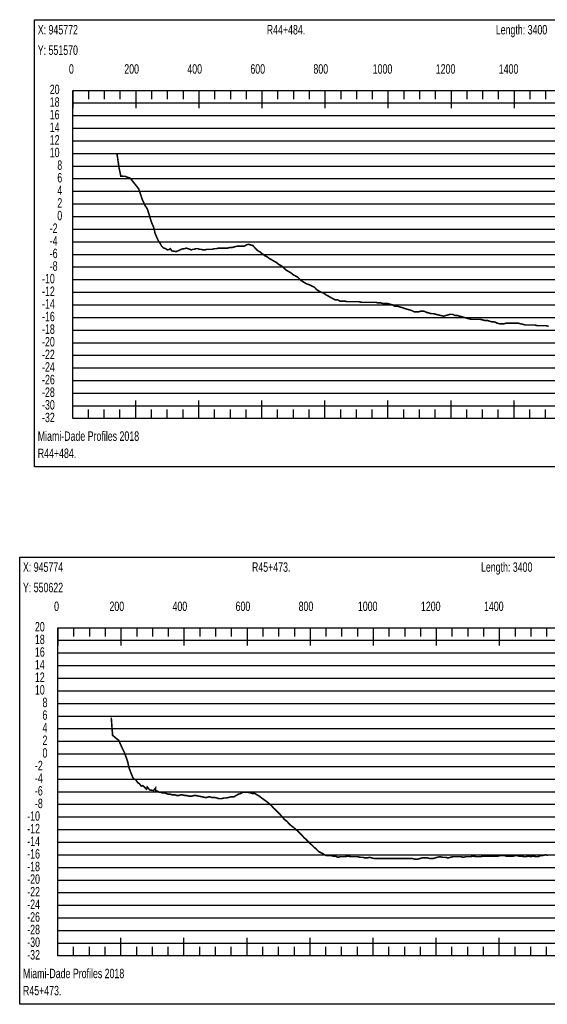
# Model space of a CAD drawing. Header units: inches. Extents: x 471865 to 538526, y 1054316 to 1102451.
# Tile 37 of 131: x 487380 to 489054, y 1074981 to 1078102. Entities that reach past the tile are written whole.
import ezdxf

# ---------------------------------------------------------------- set-up
doc = ezdxf.new("R2010")
doc.units = ezdxf.units.IN
doc.header["$MEASUREMENT"] = 0
for name, color, linetype in [('LABELS', 7, 'Continuous'), ('X_Gr1', 7, 'Continuous'), ('XSECTION', 7, 'Continuous')]:
    doc.layers.add(name, color=color, linetype=linetype)
doc.styles.get("Standard").update_dxf_attribs({"font": 'arial.ttf'})

msp = doc.modelspace()

# ---------------------------------------------------------------- linework, layer by layer
at = {"layer": 'X_Gr1', "color": 6, "linetype": 'Continuous', "lineweight": 18, "true_color": 0xff00ff, "transparency": 33554687, "const_width": 5}
for points in [[(487689.2, 1077675.7), (487689.2, 1077675.7), (487695.4, 1077633.6), (487701.1, 1077606.1), (487715.3, 1077605.4), (487731.2, 1077599.4), (487745.8, 1077581.1), (487758, 1077565.7), (487768.3, 1077534.2), (487778, 1077512.7), (487785, 1077502.8), (487793.2, 1077476.3), (487798.8, 1077458.8), (487804.9, 1077445.2), (487810.1, 1077423.8), (487815.4, 1077411.9), (487820.1, 1077401.1), (487824.5, 1077395.6), (487830.3, 1077384.5), (487836.2, 1077378.8), (487842.7, 1077376.3), (487849.6, 1077372.3), (487855.1, 1077373.8), (487858.5, 1077376.3), (487862.7, 1077369.1), (487867.4, 1077368.5), (487874.2, 1077367.5), (487877.5, 1077367.1), (487879.2, 1077367.9), (487885.5, 1077370.7), (487891.7, 1077373.6), (487898, 1077376), (487904.1, 1077376.2), (487908.7, 1077378.2), (487914.5, 1077376.2), (487920.6, 1077374.2), (487925.3, 1077372.2), (487929.3, 1077374.2), (487933.7, 1077374.2), (487938.8, 1077376.2), (487944.7, 1077376.2), (487950.9, 1077374.2), (487956.7, 1077374.2), (487962.1, 1077372.2), (487967.6, 1077372.2), (487973.5, 1077374.2), (487979.6, 1077374.2), (487985.8, 1077374.2), (487991.7, 1077374.2), (487998, 1077376.2), (488004.7, 1077376.2), (488011.5, 1077378.2), (488018.7, 1077378.2), (488026.1, 1077378.2), (488033.4, 1077378.2), (488040.7, 1077378.2), (488047.7, 1077380.2), (488054.9, 1077380.2), (488062.3, 1077382.2), (488070, 1077384.2), (488077.9, 1077384.2), (488085.6, 1077384.2), (488092.9, 1077384.2), (488099.5, 1077388.2), (488105.8, 1077390.2), (488112.6, 1077388.2), (488119.7, 1077386.2), (488127.2, 1077378.2), (488134.8, 1077370.2), (488142.2, 1077366.2), (488149.8, 1077360.2), (488157.5, 1077354.2), (488165.5, 1077350.2), (488173.5, 1077344.2), (488180.9, 1077340.2), (488188, 1077336.2), (488194.9, 1077332.2), (488202.1, 1077326.2), (488209.8, 1077322.2), (488217.8, 1077316.2), (488225.7, 1077308.2), (488232.9, 1077304.2), (488239.9, 1077300.2), (488247.1, 1077294.2), (488254.3, 1077290.2), (488261.9, 1077286.2), (488269.7, 1077278.2), (488277.4, 1077272.2), (488284.6, 1077268.2), (488291.3, 1077264.2), (488298.6, 1077262.2), (488306.5, 1077258.2), (488314.9, 1077254.2), (488322.7, 1077246.2), (488329.4, 1077242.2), (488335.9, 1077238.2), (488343.4, 1077236.2), (488351.5, 1077230.2), (488359, 1077226.2), (488365.7, 1077222.2), (488373, 1077218.2), (488380.9, 1077214.2), (488388.7, 1077214.2), (488395.8, 1077210.2), (488402.7, 1077210.2), (488410.4, 1077210.2), (488418.7, 1077208.2), (488426.8, 1077208.2), (488434.1, 1077208.2), (488441.2, 1077208.2), (488449, 1077208.2), (488456.9, 1077208.2), (488464.7, 1077206.2), (488472.2, 1077206.2), (488479.5, 1077206.2), (488487.2, 1077206.2), (488494.9, 1077206.2), (488502.4, 1077206.2), (488509.9, 1077206.2), (488517.7, 1077204.2), (488525.8, 1077204.2), (488533.2, 1077202.2), (488540.3, 1077202.2), (488547.5, 1077202.2), (488555, 1077200.2), (488562.7, 1077198.2), (488569.5, 1077194.2), (488576.2, 1077194.2), (488583.5, 1077192.2), (488590.7, 1077190.2), (488597.4, 1077188.2), (488603.4, 1077186.2), (488609.6, 1077184.2), (488616.3, 1077182.2), (488623.8, 1077180.2), (488631.6, 1077176.2), (488638.5, 1077176.2), (488645.6, 1077176.2), (488653.6, 1077178.2), (488662.2, 1077178.2), (488671, 1077174.2), (488678.8, 1077172.2), (488685.8, 1077170.2), (488692.7, 1077170.2), (488700.2, 1077168.2), (488708.7, 1077166.2), (488716.9, 1077164.2), (488724.7, 1077162.2), (488731.8, 1077164.2), (488738.7, 1077166.2), (488746, 1077168.2), (488753.6, 1077168.2), (488761.5, 1077164.2), (488769, 1077164.2), (488776.1, 1077162.2), (488783.1, 1077160.2), (488790, 1077158.2), (488797.4, 1077156.2), (488805.1, 1077154.2), (488812.7, 1077152.2), (488820.5, 1077152.2), (488827.8, 1077152.2), (488834.7, 1077152.2), (488841.8, 1077152.2), (488849.6, 1077150.2), (488857.7, 1077148.2), (488864.8, 1077148.2), (488871.5, 1077146.2), (488878.5, 1077144.2), (488886.2, 1077144.2), (488894.7, 1077140.2), (488902.4, 1077138.2), (488909.3, 1077138.2), (488916.4, 1077138.2), (488924.1, 1077140.2), (488932.2, 1077140.2), (488939.8, 1077140.2), (488946.9, 1077140.2), (488953.8, 1077140.2), (488960.9, 1077140.2), (488969, 1077138.2), (488977.2, 1077136.2), (488984.9, 1077134.2), (488992.1, 1077134.2), (488999.3, 1077134.2), (489006.9, 1077134.2), (489014.4, 1077134.2), (489022.1, 1077132.2), (489029.7, 1077132.2), (489036.5, 1077132.2), (489043.2, 1077132.2), (489050.2, 1077132.2), (489058.2, 1077130.2)], [(487670.8, 1075889.5), (487670.8, 1075889.5), (487675, 1075833.6), (487685.5, 1075824.5), (487694.6, 1075817.3), (487705.1, 1075793.7), (487712.1, 1075779.6), (487722.4, 1075751.8), (487727.1, 1075730.3), (487738.4, 1075701.3), (487741.9, 1075695.3), (487749, 1075691.9), (487754.6, 1075683.2), (487759.9, 1075680.4), (487765.6, 1075672.3), (487770.7, 1075673.8), (487775.5, 1075670.1), (487780.2, 1075664.8), (487782.6, 1075662.9), (487784.9, 1075669.8), (487790.2, 1075662.9), (487792.7, 1075660.2), (487798.9, 1075659.3), (487805.3, 1075658.3), (487811.5, 1075666.6), (487811.6, 1075657.4), (487817.5, 1075656.6), (487822.9, 1075652.6), (487828.1, 1075652.6), (487833.5, 1075650.6), (487839.5, 1075650.6), (487845.6, 1075648.6), (487851.6, 1075646.6), (487857.9, 1075646.6), (487864.9, 1075644.6), (487872.3, 1075644.6), (487879.1, 1075642.6), (487884.9, 1075642.6), (487890.7, 1075644.6), (487897.2, 1075644.6), (487904, 1075642.6), (487910.5, 1075642.6), (487916.3, 1075640.6), (487921.7, 1075640.6), (487927.2, 1075640.6), (487933, 1075642.6), (487939.1, 1075642.6), (487944.3, 1075641.5), (487949.6, 1075640.4), (487954.8, 1075639.3), (487960, 1075638.2), (487965.2, 1075637.1), (487967.5, 1075636.6), (487974.4, 1075636.6), (487981.4, 1075638.6), (487989.1, 1075636.6), (487997.5, 1075636.6), (488005.8, 1075634.6), (488013.5, 1075632.6), (488020.7, 1075632.6), (488028, 1075634.6), (488035.7, 1075634.6), (488044, 1075636.6), (488052.2, 1075638.6), (488060, 1075638.6), (488067.3, 1075642.6), (488073.9, 1075646.6), (488080.8, 1075648.6), (488088.4, 1075652.6), (488096.9, 1075652.6), (488105.5, 1075652.6), (488113.3, 1075650.6), (488120.3, 1075648.6), (488126.9, 1075648.6), (488133.4, 1075644.6), (488140.3, 1075640.6), (488147.9, 1075634.6), (488156.4, 1075628.6), (488164.7, 1075622.6), (488172, 1075616.6), (488178.8, 1075610.6), (488185.9, 1075602.6), (488194.1, 1075594.6), (488202.7, 1075586.6), (488211.5, 1075576.6), (488220.1, 1075566.6), (488228, 1075560.6), (488235, 1075552.6), (488241.9, 1075546.6), (488249.9, 1075540.6), (488258.9, 1075532.6), (488267.7, 1075524.6), (488275.5, 1075516.6), (488282.5, 1075508.6), (488289.6, 1075502.6), (488297.6, 1075494.6), (488305.9, 1075486.6), (488313.9, 1075478.6), (488321.3, 1075472.6), (488329, 1075464.6), (488337.1, 1075460.6), (488344.7, 1075456.6), (488351.7, 1075452.6), (488358.8, 1075452.6), (488366.2, 1075452.6), (488373.7, 1075450.6), (488381.2, 1075450.6), (488389.2, 1075446.6), (488397, 1075448.6), (488404.9, 1075448.6), (488413, 1075448.6), (488421.3, 1075450.6), (488429.5, 1075448.6), (488437.3, 1075448.6), (488444.9, 1075448.6), (488452.8, 1075448.6), (488460.8, 1075446.6), (488468.6, 1075446.6), (488476.1, 1075444.6), (488483, 1075444.6), (488489.8, 1075446.6), (488497.5, 1075444.6), (488505.7, 1075442.6), (488625.8, 1075442.6), (488635, 1075440.6), (488642.6, 1075440.6), (488649.1, 1075442.6), (488656.1, 1075444.6), (488664.6, 1075444.6), (488674, 1075444.6), (488683, 1075442.6), (488690.8, 1075442.6), (488697.6, 1075444.6), (488704.5, 1075446.6), (488712.9, 1075448.6), (488722.2, 1075446.6), (488731.2, 1075446.6), (488739.4, 1075444.6), (488746.8, 1075446.6), (488754.3, 1075448.6), (488762.4, 1075448.6), (488770.9, 1075448.6), (488779.2, 1075448.6), (488787.2, 1075446.6), (488795.2, 1075448.6), (488803, 1075448.6), (488810.8, 1075448.6), (488818.9, 1075450.6), (488827.2, 1075448.6), (488835.2, 1075448.6), (488843, 1075448.6), (488850.9, 1075450.6), (488859.1, 1075450.6), (488867.1, 1075450.6), (488875.3, 1075450.6), (488883.3, 1075450.6), (488890.8, 1075450.6), (488898, 1075450.6), (488905.7, 1075452.6), (488914.5, 1075452.6), (488923.5, 1075450.6), (488931.8, 1075450.6), (488939.2, 1075450.6), (488946.6, 1075450.6), (488954.7, 1075452.6), (488963.5, 1075450.6), (488972.3, 1075450.6), (488980.2, 1075448.6), (488987.2, 1075448.6), (488994.1, 1075450.6), (489001.5, 1075448.6), (489009.4, 1075450.6), (489017.5, 1075448.6), (489025.6, 1075448.6), (489033.1, 1075452.6), (489040.2, 1075452.6), (489048.1, 1075454.6), (489056.9, 1075452.6)]]:
    msp.add_lwpolyline(points, dxfattribs=at)
at = {"layer": 'XSECTION', "color": 18, "linetype": 'Continuous', "true_color": 0x000000}
for points in [[(487427.3, 1078102.2), (491069.7, 1078102.2), (491069.7, 1076684.2), (487427.3, 1076684.2), (487427.3, 1078102.2)], [(487548.5, 1077878.2), (490948.5, 1077878.2), (490948.5, 1076838.2), (487548.5, 1076838.2), (487548.5, 1077878.2)], [(487548.5, 1077878.2), (487548.5, 1077821.8)], [(487548.5, 1077878.2), (487548.5, 1077821.8)], [(487548.5, 1077878.2), (487548.5, 1077850.2)], [(487548.5, 1077878.2), (487548.5, 1077850.2)], [(487598.5, 1077878.2), (487598.5, 1077850.2)], [(487648.5, 1077878.2), (487648.5, 1077850.2)], [(487698.5, 1077878.2), (487698.5, 1077850.2)], [(487748.5, 1077878.2), (487748.5, 1077821.8)], [(487748.5, 1077878.2), (487748.5, 1077850.2)], [(487798.5, 1077878.2), (487798.5, 1077850.2)], [(487848.5, 1077878.2), (487848.5, 1077850.2)], [(487898.5, 1077878.2), (487898.5, 1077850.2)], [(487948.5, 1077878.2), (487948.5, 1077821.8)], [(487948.5, 1077878.2), (487948.5, 1077850.2)], [(487998.5, 1077878.2), (487998.5, 1077850.2)], [(488048.5, 1077878.2), (488048.5, 1077850.2)], [(488098.5, 1077878.2), (488098.5, 1077850.2)], [(488148.5, 1077878.2), (488148.5, 1077821.8)], [(488148.5, 1077878.2), (488148.5, 1077850.2)], [(488198.5, 1077878.2), (488198.5, 1077850.2)], [(488248.5, 1077878.2), (488248.5, 1077850.2)], [(488298.5, 1077878.2), (488298.5, 1077850.2)], [(488348.5, 1077878.2), (488348.5, 1077821.8)], [(488348.5, 1077878.2), (488348.5, 1077850.2)], [(488398.5, 1077878.2), (488398.5, 1077850.2)], [(488448.5, 1077878.2), (488448.5, 1077850.2)], [(488498.5, 1077878.2), (488498.5, 1077850.2)], [(488548.5, 1077878.2), (488548.5, 1077821.8)], [(488548.5, 1077878.2), (488548.5, 1077850.2)], [(488598.5, 1077878.2), (488598.5, 1077850.2)], [(488648.5, 1077878.2), (488648.5, 1077850.2)], [(488698.5, 1077878.2), (488698.5, 1077850.2)], [(488748.5, 1077878.2), (488748.5, 1077821.8)], [(488748.5, 1077878.2), (488748.5, 1077850.2)], [(488798.5, 1077878.2), (488798.5, 1077850.2)], [(488848.5, 1077878.2), (488848.5, 1077850.2)], [(488898.5, 1077878.2), (488898.5, 1077850.2)], [(488948.5, 1077878.2), (488948.5, 1077821.8)], [(488948.5, 1077878.2), (488948.5, 1077850.2)], [(488998.5, 1077878.2), (488998.5, 1077850.2)], [(489048.5, 1077878.2), (489048.5, 1077850.2)], [(487548.5, 1077638.2), (487576.5, 1077638.2)], [(487548.5, 1077438.2), (487576.5, 1077438.2)], [(487548.5, 1077238.2), (487576.5, 1077238.2)], [(487548.5, 1077038.2), (487576.5, 1077038.2)], [(487548.5, 1076838.2), (487548.5, 1076894.6)], [(487548.5, 1076838.2), (487548.5, 1076894.6)], [(487748.5, 1076838.2), (487748.5, 1076894.6)], [(487948.5, 1076838.2), (487948.5, 1076894.6)], [(488148.5, 1076838.2), (488148.5, 1076894.6)], [(488348.5, 1076838.2), (488348.5, 1076894.6)], [(488548.5, 1076838.2), (488548.5, 1076894.6)], [(488748.5, 1076838.2), (488748.5, 1076894.6)], [(488948.5, 1076838.2), (488948.5, 1076894.6)], [(487548.5, 1076838.2), (487548.5, 1076866.2)], [(487548.5, 1076838.2), (487548.5, 1076866.2)], [(487598.5, 1076838.2), (487598.5, 1076866.2)], [(487648.5, 1076838.2), (487648.5, 1076866.2)], [(487698.5, 1076838.2), (487698.5, 1076866.2)], [(487748.5, 1076838.2), (487748.5, 1076866.2)], [(487798.5, 1076838.2), (487798.5, 1076866.2)], [(487848.5, 1076838.2), (487848.5, 1076866.2)], [(487898.5, 1076838.2), (487898.5, 1076866.2)], [(487948.5, 1076838.2), (487948.5, 1076866.2)], [(487998.5, 1076838.2), (487998.5, 1076866.2)], [(488048.5, 1076838.2), (488048.5, 1076866.2)], [(488098.5, 1076838.2), (488098.5, 1076866.2)], [(488148.5, 1076838.2), (488148.5, 1076866.2)], [(488198.5, 1076838.2), (488198.5, 1076866.2)], [(488248.5, 1076838.2), (488248.5, 1076866.2)], [(488298.5, 1076838.2), (488298.5, 1076866.2)], [(488348.5, 1076838.2), (488348.5, 1076866.2)], [(488398.5, 1076838.2), (488398.5, 1076866.2)], [(488448.5, 1076838.2), (488448.5, 1076866.2)], [(488498.5, 1076838.2), (488498.5, 1076866.2)], [(488548.5, 1076838.2), (488548.5, 1076866.2)], [(488598.5, 1076838.2), (488598.5, 1076866.2)], [(488648.5, 1076838.2), (488648.5, 1076866.2)], [(488698.5, 1076838.2), (488698.5, 1076866.2)], [(488748.5, 1076838.2), (488748.5, 1076866.2)], [(488798.5, 1076838.2), (488798.5, 1076866.2)], [(488848.5, 1076838.2), (488848.5, 1076866.2)], [(488898.5, 1076838.2), (488898.5, 1076866.2)], [(488948.5, 1076838.2), (488948.5, 1076866.2)], [(488998.5, 1076838.2), (488998.5, 1076866.2)], [(489048.5, 1076838.2), (489048.5, 1076866.2)], [(487380.3, 1076398.6), (491022.7, 1076398.6), (491022.7, 1074980.6), (487380.3, 1074980.6), (487380.3, 1076398.6)], [(487501.5, 1076174.6), (490901.5, 1076174.6), (490901.5, 1075134.6), (487501.5, 1075134.6), (487501.5, 1076174.6)], [(487501.5, 1076174.6), (487501.5, 1076118.2)], [(487501.5, 1076174.6), (487501.5, 1076118.2)], [(487501.5, 1076174.6), (487501.5, 1076146.6)], [(487501.5, 1076174.6), (487501.5, 1076146.6)], [(487551.5, 1076174.6), (487551.5, 1076146.6)], [(487601.5, 1076174.6), (487601.5, 1076146.6)], [(487651.5, 1076174.6), (487651.5, 1076146.6)], [(487701.5, 1076174.6), (487701.5, 1076118.2)], [(487701.5, 1076174.6), (487701.5, 1076146.6)], [(487751.5, 1076174.6), (487751.5, 1076146.6)], [(487801.5, 1076174.6), (487801.5, 1076146.6)], [(487851.5, 1076174.6), (487851.5, 1076146.6)], [(487901.5, 1076174.6), (487901.5, 1076118.2)], [(487901.5, 1076174.6), (487901.5, 1076146.6)], [(487951.5, 1076174.6), (487951.5, 1076146.6)], [(488001.5, 1076174.6), (488001.5, 1076146.6)], [(488051.5, 1076174.6), (488051.5, 1076146.6)], [(488101.5, 1076174.6), (488101.5, 1076118.2)], [(488101.5, 1076174.6), (488101.5, 1076146.6)], [(488151.5, 1076174.6), (488151.5, 1076146.6)], [(488201.5, 1076174.6), (488201.5, 1076146.6)], [(488251.5, 1076174.6), (488251.5, 1076146.6)], [(488301.5, 1076174.6), (488301.5, 1076118.2)], [(488301.5, 1076174.6), (488301.5, 1076146.6)], [(488351.5, 1076174.6), (488351.5, 1076146.6)], [(488401.5, 1076174.6), (488401.5, 1076146.6)], [(488451.5, 1076174.6), (488451.5, 1076146.6)], [(488501.5, 1076174.6), (488501.5, 1076118.2)], [(488501.5, 1076174.6), (488501.5, 1076146.6)], [(488551.5, 1076174.6), (488551.5, 1076146.6)], [(488601.5, 1076174.6), (488601.5, 1076146.6)], [(488651.5, 1076174.6), (488651.5, 1076146.6)], [(488701.5, 1076174.6), (488701.5, 1076118.2)], [(488701.5, 1076174.6), (488701.5, 1076146.6)], [(488751.5, 1076174.6), (488751.5, 1076146.6)], [(488801.5, 1076174.6), (488801.5, 1076146.6)], [(488851.5, 1076174.6), (488851.5, 1076146.6)], [(488901.5, 1076174.6), (488901.5, 1076118.2)], [(488901.5, 1076174.6), (488901.5, 1076146.6)], [(488951.5, 1076174.6), (488951.5, 1076146.6)], [(489001.5, 1076174.6), (489001.5, 1076146.6)], [(489051.5, 1076174.6), (489051.5, 1076146.6)], [(487501.5, 1075934.6), (487529.5, 1075934.6)], [(487501.5, 1075734.6), (487529.5, 1075734.6)], [(487501.5, 1075534.6), (487529.5, 1075534.6)], [(487501.5, 1075334.6), (487529.5, 1075334.6)], [(487501.5, 1075134.6), (487501.5, 1075191)], [(487501.5, 1075134.6), (487501.5, 1075191)], [(487701.5, 1075134.6), (487701.5, 1075191)], [(487901.5, 1075134.6), (487901.5, 1075191)], [(488101.5, 1075134.6), (488101.5, 1075191)], [(488301.5, 1075134.6), (488301.5, 1075191)], [(488501.5, 1075134.6), (488501.5, 1075191)], [(488701.5, 1075134.6), (488701.5, 1075191)], [(488901.5, 1075134.6), (488901.5, 1075191)], [(487501.5, 1075134.6), (487501.5, 1075162.6)], [(487501.5, 1075134.6), (487501.5, 1075162.6)], [(487551.5, 1075134.6), (487551.5, 1075162.6)], [(487601.5, 1075134.6), (487601.5, 1075162.6)], [(487651.5, 1075134.6), (487651.5, 1075162.6)], [(487701.5, 1075134.6), (487701.5, 1075162.6)], [(487751.5, 1075134.6), (487751.5, 1075162.6)], [(487801.5, 1075134.6), (487801.5, 1075162.6)], [(487851.5, 1075134.6), (487851.5, 1075162.6)], [(487901.5, 1075134.6), (487901.5, 1075162.6)], [(487951.5, 1075134.6), (487951.5, 1075162.6)], [(488001.5, 1075134.6), (488001.5, 1075162.6)], [(488051.5, 1075134.6), (488051.5, 1075162.6)], [(488101.5, 1075134.6), (488101.5, 1075162.6)], [(488151.5, 1075134.6), (488151.5, 1075162.6)], [(488201.5, 1075134.6), (488201.5, 1075162.6)], [(488251.5, 1075134.6), (488251.5, 1075162.6)], [(488301.5, 1075134.6), (488301.5, 1075162.6)], [(488351.5, 1075134.6), (488351.5, 1075162.6)], [(488401.5, 1075134.6), (488401.5, 1075162.6)], [(488451.5, 1075134.6), (488451.5, 1075162.6)], [(488501.5, 1075134.6), (488501.5, 1075162.6)], [(488551.5, 1075134.6), (488551.5, 1075162.6)], [(488601.5, 1075134.6), (488601.5, 1075162.6)], [(488651.5, 1075134.6), (488651.5, 1075162.6)], [(488701.5, 1075134.6), (488701.5, 1075162.6)], [(488751.5, 1075134.6), (488751.5, 1075162.6)], [(488801.5, 1075134.6), (488801.5, 1075162.6)], [(488851.5, 1075134.6), (488851.5, 1075162.6)], [(488901.5, 1075134.6), (488901.5, 1075162.6)], [(488951.5, 1075134.6), (488951.5, 1075162.6)], [(489001.5, 1075134.6), (489001.5, 1075162.6)], [(489051.5, 1075134.6), (489051.5, 1075162.6)]]:
    msp.add_lwpolyline(points, dxfattribs=at)
at = {"layer": 'XSECTION', "color": 18, "true_color": 0x000000}
for points in [[(487548.5, 1077838.2), (490948.5, 1077838.2)], [(487548.5, 1077798.2), (490948.5, 1077798.2)], [(487548.5, 1077758.2), (490948.5, 1077758.2)], [(487548.5, 1077718.2), (490948.5, 1077718.2)], [(487548.5, 1077678.2), (490948.5, 1077678.2)], [(487548.5, 1077638.2), (490948.5, 1077638.2)], [(487548.5, 1077598.2), (490948.5, 1077598.2)], [(487548.5, 1077558.2), (490948.5, 1077558.2)], [(487548.5, 1077518.2), (490948.5, 1077518.2)], [(487548.5, 1077478.2), (490948.5, 1077478.2)], [(487548.5, 1077438.2), (490948.5, 1077438.2)], [(487548.5, 1077398.2), (490948.5, 1077398.2)], [(487548.5, 1077358.2), (490948.5, 1077358.2)], [(487548.5, 1077318.2), (490948.5, 1077318.2)], [(487548.5, 1077278.2), (490948.5, 1077278.2)], [(487548.5, 1077238.2), (490948.5, 1077238.2)], [(487548.5, 1077198.2), (490948.5, 1077198.2)], [(487548.5, 1077158.2), (490948.5, 1077158.2)], [(487548.5, 1077118.2), (490948.5, 1077118.2)], [(487548.5, 1077078.2), (490948.5, 1077078.2)], [(487548.5, 1077038.2), (490948.5, 1077038.2)], [(487548.5, 1076998.2), (490948.5, 1076998.2)], [(487548.5, 1076958.2), (490948.5, 1076958.2)], [(487548.5, 1076918.2), (490948.5, 1076918.2)], [(487548.5, 1076878.2), (490948.5, 1076878.2)], [(487501.5, 1076134.6), (490901.5, 1076134.6)], [(487501.5, 1076094.6), (490901.5, 1076094.6)], [(487501.5, 1076054.6), (490901.5, 1076054.6)], [(487501.5, 1076014.6), (490901.5, 1076014.6)], [(487501.5, 1075974.6), (490901.5, 1075974.6)], [(487501.5, 1075934.6), (490901.5, 1075934.6)], [(487501.5, 1075894.6), (490901.5, 1075894.6)], [(487501.5, 1075854.6), (490901.5, 1075854.6)], [(487501.5, 1075814.6), (490901.5, 1075814.6)], [(487501.5, 1075774.6), (490901.5, 1075774.6)], [(487501.5, 1075734.6), (490901.5, 1075734.6)], [(487501.5, 1075694.6), (490901.5, 1075694.6)], [(487501.5, 1075654.6), (490901.5, 1075654.6)], [(487501.5, 1075614.6), (490901.5, 1075614.6)], [(487501.5, 1075574.6), (490901.5, 1075574.6)], [(487501.5, 1075534.6), (490901.5, 1075534.6)], [(487501.5, 1075494.6), (490901.5, 1075494.6)], [(487501.5, 1075454.6), (490901.5, 1075454.6)], [(487501.5, 1075414.6), (490901.5, 1075414.6)], [(487501.5, 1075374.6), (490901.5, 1075374.6)], [(487501.5, 1075334.6), (490901.5, 1075334.6)], [(487501.5, 1075294.6), (490901.5, 1075294.6)], [(487501.5, 1075254.6), (490901.5, 1075254.6)], [(487501.5, 1075214.6), (490901.5, 1075214.6)], [(487501.5, 1075174.6), (490901.5, 1075174.6)]]:
    msp.add_lwpolyline(points, dxfattribs=at)

# ---------------------------------------------------------------- texts
at = {"layer": 'LABELS', "color": 18, "true_color": 0x000000, "width": 0.666667}
for s, p in [('X: 945772', (487437.7, 1078055.4)), ('R44+484.', (488164.1, 1078055.4)), ('Length: 3400', (488890.5, 1078055.4)), ('Y: 551570', (487437.7, 1077990.6)), ('0', (487536.5, 1077931)), ('0', (487536.5, 1077931)), ('200', (487712.1, 1077931)), ('400', (487912.1, 1077931)), ('600', (488112.1, 1077931)), ('800', (488312.1, 1077931)), ('1000', (488500.1, 1077931)), ('1200', (488700.1, 1077931)), ('1400', (488900.1, 1077931)), ('20', (487475.7, 1077866.2)), ('18', (487475.7, 1077826.2)), ('16', (487475.7, 1077786.2)), ('14', (487475.7, 1077746.2)), ('12', (487475.7, 1077706.2)), ('10', (487475.7, 1077666.2)), ('8', (487499.7, 1077626.2)), ('6', (487499.7, 1077586.2)), ('4', (487499.7, 1077546.2)), ('2', (487499.7, 1077506.2)), ('0', (487499.7, 1077466.2)), ('-2', (487475.7, 1077426.2)), ('-4', (487475.7, 1077386.2)), ('-6', (487475.7, 1077346.2)), ('-8', (487475.7, 1077306.2)), ('-10', (487451.3, 1077266.2)), ('-12', (487451.3, 1077226.2)), ('-14', (487451.3, 1077186.2)), ('-16', (487451.3, 1077146.2)), ('-18', (487451.3, 1077106.2)), ('-20', (487451.3, 1077066.2)), ('-22', (487451.3, 1077026.2)), ('-24', (487451.3, 1076986.2)), ('-26', (487451.3, 1076946.2)), ('-28', (487451.3, 1076906.2)), ('-30', (487451.3, 1076866.2)), ('-32', (487451.3, 1076826.2)), ('Miami-Dade Profiles 2018', (487437.7, 1076767)), ('R44+484.', (487437.7, 1076712.6)), ('X: 945774', (487390.7, 1076351.8)), ('R45+473.', (488117.1, 1076351.8)), ('Length: 3400', (488843.5, 1076351.8)), ('Y: 550622', (487390.7, 1076287)), ('0', (487489.5, 1076227.4)), ('0', (487489.5, 1076227.4)), ('200', (487665.1, 1076227.4)), ('400', (487865.1, 1076227.4)), ('600', (488065.1, 1076227.4)), ('800', (488265.1, 1076227.4)), ('1000', (488453.1, 1076227.4)), ('1200', (488653.1, 1076227.4)), ('1400', (488853.1, 1076227.4)), ('20', (487428.7, 1076162.6)), ('18', (487428.7, 1076122.6)), ('16', (487428.7, 1076082.6)), ('14', (487428.7, 1076042.6)), ('12', (487428.7, 1076002.6)), ('10', (487428.7, 1075962.6)), ('8', (487452.7, 1075922.6)), ('6', (487452.7, 1075882.6)), ('4', (487452.7, 1075842.6)), ('2', (487452.7, 1075802.6)), ('0', (487452.7, 1075762.6)), ('-2', (487428.7, 1075722.6)), ('-4', (487428.7, 1075682.6)), ('-6', (487428.7, 1075642.6)), ('-8', (487428.7, 1075602.6)), ('-10', (487404.3, 1075562.6)), ('-12', (487404.3, 1075522.6)), ('-14', (487404.3, 1075482.6)), ('-16', (487404.3, 1075442.6)), ('-18', (487404.3, 1075402.6)), ('-20', (487404.3, 1075362.6)), ('-22', (487404.3, 1075322.6)), ('-24', (487404.3, 1075282.6)), ('-26', (487404.3, 1075242.6)), ('-28', (487404.3, 1075202.6)), ('-30', (487404.3, 1075162.6)), ('-32', (487404.3, 1075122.6)), ('Miami-Dade Profiles 2018', (487390.7, 1075063.4)), ('R45+473.', (487390.7, 1075009))]:
    msp.add_text(s, height=30, dxfattribs=at).set_placement(p)

doc.saveas('drawing.dxf')
